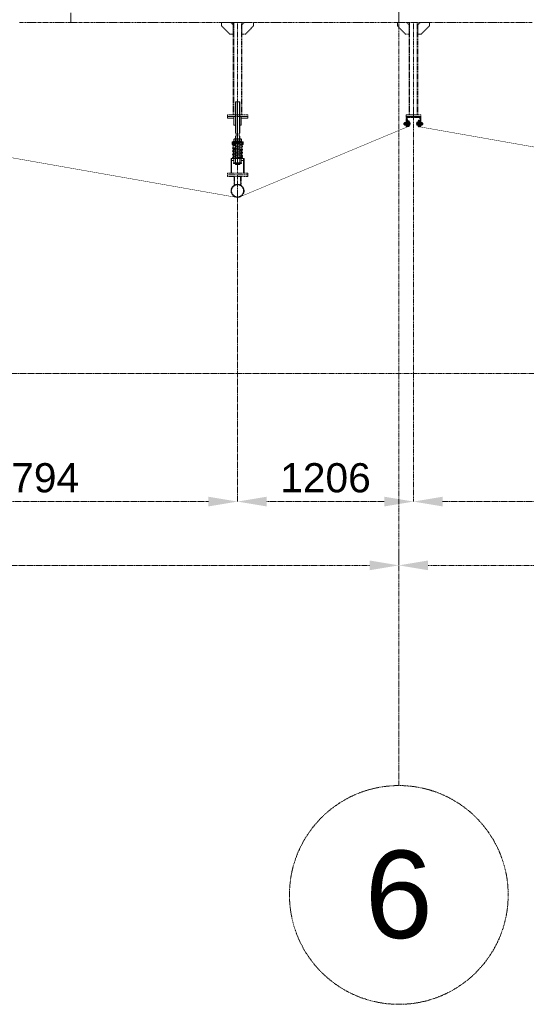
# Model space of a CAD drawing. Header units: millimetres. Extents: x -176817 to 571382, y -58489 to 156123.
# Tile 183 of 256: x 153811 to 157285, y -32271 to -25519. Entities that reach past the tile are written whole.
import ezdxf

# ---------------------------------------------------------------- set-up
doc = ezdxf.new("R2010")
doc.units = ezdxf.units.MM
doc.header["$LTSCALE"] = 0.2
for name, pattern in [('AM_ISO02W050', [7.5, 6, -1.5]), ('AM_ISO02W050x2', [3.75, 3, -0.75]), ('AM_ISO08W050', [18, 12, -1.5, 3, -1.5]), ('AM_ISO08W050x2', [9, 6, -0.75, 1.5, -0.75]), ('HIDDEN', [9.525, 6.35, -3.175])]:
    doc.linetypes.add(name, pattern=pattern)
doc.layers.get('Defpoints').update_dxf_attribs({"lineweight": 13})
for name, color, linetype, lineweight in [('-A Siatka', 30, 'Continuous', 35), ('-AAA Podkład', 252, 'Continuous', 13), ('-AAA Widok', 2, 'Continuous', 30), ('-AAA Wymiar', 1, 'Continuous', 18), ('AM_0N', 7, 'Continuous', 13), ('AM_3N', 6, 'AM_ISO02W050', 13), ('AM_4N', 3, 'Continuous', 13), ('AM_7N', 4, 'AM_ISO08W050', 13), ('AM_8', 1, 'Continuous', 13)]:
    doc.layers.add(name, color=color, linetype=linetype, lineweight=lineweight)
doc.styles.get("Standard").update_dxf_attribs({"font": 'arial.ttf'})
doc.dimstyles.new('STANDARD-100', dxfattribs={"dimscale": 100, "dimtxt": 2, "dimasz": 2, "dimexe": 0, "dimexo": 0, "dimgap": 0.6, "dimtad": 1, "dimdec": 0, "dimzin": 12, "dimdsep": 46, "dimtxsty": 'Standard', "dimcen": 1, "dimclrd": 256, "dimclre": 256, "dimclrt": 2, "dimadec": 0, "dimazin": 0, "dimtfac": 1, "dimtdec": 0, "dimtmove": 0, "dimatfit": 3, "dimfxl": 0, "dimtolj": 1, "dimtzin": 0, "dimarcsym": 0})

# ---------------------------------------------------------------- blocks, each defined once
blk = doc.blocks.new('*U1058')
at = {"layer": 'AM_0N'}
for p, q in [((5.7, -1), (-5.6, -1)), ((-5.6, -1), (-5.6, -1.6)), ((5.7, -1.6), (-5.6, -1.6)), ((-5.6, -1.6), (-2.4, -4.9)), ((-3, -6.3), (-2.4, -5.7)), ((3, -6.3), (-3, -6.3)), ((-3, -20.4), (-3, -6.3)), ((3, -20.4), (-3, -20.4)), ((-2.4, -21), (-3, -20.4)), ((2.4, -4.9), (-2.4, -4.9)), ((-2.4, -5.7), (-2.4, -4.9)), ((-2.4, -21), (2.4, -21)), ((5.7, -1.6), (2.4, -4.9)), ((2.4, -5.7), (2.4, -4.9)), ((3, -6.3), (2.4, -5.7)), ((2.4, -21), (3, -20.4)), ((3, -20.4), (3, -6.3)), ((5.7, -1.6), (5.7, -1))]:
    blk.add_line(p, q, dxfattribs=at)
at = {"layer": 'AM_3N', "linetype": 'AM_ISO02W050x2'}
for p, q in [((-3.4, -1), (0, -5.4)), ((-0.7, -4.4), (-0.7, -1)), ((0.7, -4.4), (-0.7, -4.4)), ((3.4, -1), (0, -5.4)), ((0.7, -4.4), (0.7, -1))]:
    blk.add_line(p, q, dxfattribs=at)
at = {"layer": 'AM_4N'}
for p, q in [((-2.4, -5.7), (-2.4, -6.3)), ((-2.4, -6.3), (-2.4, -21)), ((2.4, -5.7), (2.4, -6.3)), ((2.4, -6.3), (2.4, -21))]:
    blk.add_line(p, q, dxfattribs=at)
at = {"layer": 'AM_7N', "linetype": 'AM_ISO08W050x2'}
blk.add_line((0, 2), (0, -24), dxfattribs=at)
blk = doc.blocks.new('*U1059')
at = {"layer": 'AM_0N'}
for p, q in [((6, -12), (-6, -12)), ((-6, -12), (-6, -13.6)), ((-6, -13.6), (6, -13.6)), ((6, -13.6), (6, -12))]:
    blk.add_line(p, q, dxfattribs=at)
at = {"layer": 'AM_7N', "linetype": 'AM_ISO08W050x2'}
blk.add_line((0, -16.6), (0, -9), dxfattribs=at)
blk = doc.blocks.new('*U1060')
at = {"layer": 'AM_0N'}
for p, q in [((-5.8, -14.4), (-4.4, -13.6)), ((-5.8, -14.4), (-5.8, -18)), ((-5.8, -18), (-4.4, -18.8)), ((4.5, -13.6), (-4.4, -13.6)), ((4.5, -18.8), (-4.4, -18.8)), ((-2.9, -14.4), (-2.9, -18)), ((2.9, -14.4), (2.9, -18)), ((5.8, -14.4), (4.5, -13.6)), ((5.8, -18), (4.5, -18.8)), ((5.8, -14.4), (5.8, -18))]:
    blk.add_line(p, q, dxfattribs=at)
for centre, radius, start, end in [((-4.3, -16.5), 2.55, 55.56153, 115.56153), ((-4.3, -15.9), 2.55, 244.43847, 304.43847), ((0, -23.5), 9.54, 72.38303, 107.61697), ((0, -8.9), 9.54, 252.38303, 287.61697), ((4.3, -16.5), 2.55, 64.43847, 124.43847), ((4.3, -15.9), 2.55, 235.56153, 295.56153)]:
    blk.add_arc(centre, radius, start, end, dxfattribs=at)
at = {"layer": 'AM_7N', "linetype": 'AM_ISO08W050x2'}
blk.add_line((0, -10.6), (0, -21.8), dxfattribs=at)
blk = doc.blocks.new('okucie')
at = {"layer": 'AM_8'}
h = blk.add_hatch(dxfattribs=at)
h.set_pattern_fill('ANSI31', color=256, scale=0.5, style=0)
h.set_pattern_definition([(45, (-21727.3335, 85443.8012), (-1.122532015, 1.122532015), [])])
h.paths.add_polyline_path([(-3.5, -5), (-3.5, -3.8), (-6.3, -1), (-20, -1), (-20, -5)])
h.paths.add_polyline_path([(20, -5), (20, -1), (6.3, -1), (3.5, -3.8), (3.5, -5)])
h = blk.add_hatch(dxfattribs=at)
h.set_pattern_fill('ANSI31', color=256, scale=0.5, angle=90, style=0)
h.set_pattern_definition([(135, (-21776.6445, 85446.8), (-1.122532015, -1.122532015), [])])
h.paths.add_polyline_path([(-3.5, -8), (-20, -8), (-20, -12), (-3.5, -12)])
h.paths.add_polyline_path([(20, -8), (3.5, -8), (3.5, -12), (6, -12), (20, -12)])
at = {"layer": '-AAA Widok'}
for p, q in [((-3.5, -3.8, 0), (3.5, -3.8, 0)), ((-3.5, -12, 0), (-3.5, -8)), ((3.5, -12, 0), (3.5, -8))]:
    blk.add_line(p, q, dxfattribs=at)
for points in [[(-20, -5), (20, -5), (20, -1), (-20, -1)], [(-20, -12), (20, -12), (20, -8), (-20, -8)]]:
    blk.add_lwpolyline(points, close=True, dxfattribs=at)
at = {"layer": '-AAA Widok', "elevation": 0}
blk.add_lwpolyline([(-20, -5), (20, -5), (20, -1), (-20, -1)], close=True, dxfattribs=at)
for points in [[(-6.3, -1), (-3.5, -3.8), (-3.5, -5)], [(6.3, -1), (3.5, -3.8), (3.5, -5)]]:
    blk.add_lwpolyline(points, dxfattribs=at)
at = {"layer": '-AAA Wymiar'}
for p, q in [((-20, -8), (-20, -5)), ((20, -8), (20, -5))]:
    blk.add_line(p, q, dxfattribs=at)
at = {"layer": 'AM_0N'}
for name in ['*U1058', '*U1059', '*U1060']:
    blk.add_blockref(name, (0, 0), dxfattribs=at)
blk = doc.blocks.new('*U1065')
at = {"layer": 'AM_0N'}
for p, q in [((-33, 4.1), (-32.1, 5)), ((-33, 4.1), (-33, -4.1)), ((-2.5, 5), (-32.1, 5)), ((-32.1, 5), (-32.1, -5)), ((-2.5, 5), (-2.5, -5)), ((-2.5, 5), (-1.6, 4.6)), ((2, 4.6), (-1.6, 4.6)), ((2, 4.6), (2, 7.7)), ((2.6, 7.7), (2, 7.7)), ((2, -4.6), (2, 4.6)), ((7.6, 9.8), (2.6, 9.8)), ((2.6, 9.8), (2.6, 7.7)), ((2.6, 7.7), (2.6, -7.7)), ((7.6, 4.9), (2.6, 4.9)), ((7.6, 9.8), (8.4, 8.5)), ((8.4, -8.5), (8.4, 8.5)), ((-32.1, -5), (-33, -4.1)), ((-2.5, -5), (-32.1, -5)), ((-2.5, -5), (-1.6, -4.6)), ((2, -4.6), (-1.6, -4.6)), ((2, -7.7), (2, -4.6)), ((2.6, -7.7), (2, -7.7)), ((7.6, -4.9), (2.6, -4.9)), ((2.6, -7.7), (2.6, -9.8)), ((7.6, -9.8), (2.6, -9.8)), ((7.6, -9.8), (8.4, -8.5))]:
    blk.add_line(p, q, dxfattribs=at)
for centre, radius, start, end in [((4.1, 7.4), 4.34, 325.55313, 25.55313), ((-7.8, 0), 16.2, 342.38753, 17.61247), ((4.1, -7.4), 4.34, 334.44687, 34.44687)]:
    blk.add_arc(centre, radius, start, end, dxfattribs=at)
at = {"layer": 'AM_4N'}
for p, q in [((-2.5, 4.1), (-33, 4.1)), ((-2.5, 4.1), (-1.6, 4.6)), ((-2.5, -4.1), (-33, -4.1)), ((-2.5, -4.1), (-1.6, -4.6))]:
    blk.add_line(p, q, dxfattribs=at)
at = {"layer": 'AM_7N', "linetype": 'AM_ISO08W050x2'}
blk.add_line((11.4, 0), (-36, 0), dxfattribs=at)
blk = doc.blocks.new('*U1066')
at = {"layer": 'AM_0N'}
for p, q in [((-20, 10), (-20, -10)), ((-18, 10), (-20, 10)), ((-18, -10), (-18, 10)), ((-20, -10), (-18, -10))]:
    blk.add_line(p, q, dxfattribs=at)
at = {"layer": 'AM_7N', "linetype": 'AM_ISO08W050x2'}
blk.add_line((-15, 0), (-23, 0), dxfattribs=at)
blk = doc.blocks.new('*U1067')
at = {"layer": 'AM_0N'}
for p, q in [((-27.3, 9.2), (-28.4, 7.3)), ((-28.4, -7.3), (-28.4, 7.3)), ((-21.1, 9.2), (-27.3, 9.2)), ((-21.1, 4.6), (-27.3, 4.6)), ((-21.1, 9.2), (-20, 7.3)), ((-20, -7.3), (-20, 7.3)), ((-27.3, -9.2), (-28.4, -7.3)), ((-21.1, -4.6), (-27.3, -4.6)), ((-21.1, -9.2), (-27.3, -9.2)), ((-21.1, -9.2), (-20, -7.3))]:
    blk.add_line(p, q, dxfattribs=at)
for centre, radius, start, end in [((-23.9, 6.9), 4.08, 154.43847, 214.43847), ((-12.7, 0), 15.3, 162.38303, 197.61697), ((-24.5, 6.9), 4.08, 325.56153, 25.56153), ((-35.7, 0), 15.3, 342.38303, 17.61697), ((-23.9, -6.9), 4.08, 145.56153, 205.56153), ((-24.5, -6.9), 4.08, 334.43847, 34.43847)]:
    blk.add_arc(centre, radius, start, end, dxfattribs=at)
at = {"layer": 'AM_7N', "linetype": 'AM_ISO08W050x2'}
blk.add_line((-17, 0), (-31.4, 0), dxfattribs=at)
blk = doc.blocks.new('*U1068')
at = {"layer": 'AM_0N'}
for p, q in [((0, 10), (0, -10)), ((2, 10), (0, 10)), ((2, -10), (2, 10)), ((0, -10), (2, -10))]:
    blk.add_line(p, q, dxfattribs=at)
at = {"layer": 'AM_7N', "linetype": 'AM_ISO08W050x2'}
blk.add_line((5, 0), (-3, 0), dxfattribs=at)
blk = doc.blocks.new('Okucie+śruba')
at = {"layer": '-AAA Widok', "color": 42, "xscale": -1, "rotation": 90}
blk.add_blockref('okucie', (-12, 0), dxfattribs=at)
at = {"layer": 'AM_0N', "color": 42}
for name in ['*U1065', '*U1067', '*U1066', '*U1068']:
    blk.add_blockref(name, (0, 0), dxfattribs=at)
blk = doc.blocks.new('Profil rev.B')
at = {"layer": '-A Siatka', "linetype": 'HIDDEN', "const_width": 3, "elevation": 0}
for points in [[(12789.1, 1112.9), (12789.1, 1062.9), (15541, 577.3, 0.143564), (15555.3, 578.9), (16714.1, 1062.9), (16714.1, 1112.9)], [(16789.1, 1112.9), (16789.1, 1062.9), (19541, 577.3, 0.143564), (19555.3, 578.9), (20714.1, 1062.9), (20714.1, 1112.9)]]:
    blk.add_lwpolyline(points, format="xyb", dxfattribs=at)
at = {"layer": '-AAA Wymiar'}
blk.add_blockref('Okucie+śruba', (16719.6, 1082.9, 0), dxfattribs=at)
at = {"layer": '-AAA Wymiar', "xscale": -1}
blk.add_blockref('Okucie+śruba', (16783.6, 1082.9, 0), dxfattribs=at)
blk = doc.blocks.new('*D874')
at = {"layer": '-AAA Podkład', "linetype": 'HIDDEN', "lineweight": -2, "ltscale": 5, "transparency": 16777216}
for p, q in [((26350, -46781.6), (26350, -46944.7)), ((17350, -46868.5), (17350, -46944.7)), ((26150, -46944.7), (17550, -46944.7))]:
    blk.add_line(p, q, dxfattribs=at)
at = {"layer": '-AAA Podkład', "linetype": 'HIDDEN', "ltscale": 5, "transparency": 16777216}
for points in [[(17550, -46911.4), (17550, -46978.1), (17350, -46944.7)], [(26150, -46911.4), (26150, -46978.1), (26350, -46944.7)]]:
    blk.add_solid(points, dxfattribs=at)
at = {"layer": 'Defpoints', "color": 0, "linetype": 'HIDDEN', "ltscale": 5, "transparency": 16777216}
for p in [(26350, -46781.6), (17350, -46868.5), (17350, -46944.7)]:
    blk.add_point(p, dxfattribs=at)
at = {"layer": '-AAA Podkład', "color": 2, "linetype": 'HIDDEN', "ltscale": 5, "transparency": 16777216, "insert": (21850, -46782.6), "char_height": 200, "attachment_point": 5}
blk.add_mtext('\\A1;9000', dxfattribs=at)
blk = doc.blocks.new('*D875')
at = {"layer": '-AAA Podkład', "linetype": 'HIDDEN', "lineweight": -2, "ltscale": 5, "transparency": 16777216}
for p, q in [((8350, -46773.5), (8350, -46944.7)), ((17350, -46868.5), (17350, -46944.7)), ((17150, -46944.7), (8550, -46944.7))]:
    blk.add_line(p, q, dxfattribs=at)
at = {"layer": '-AAA Podkład', "linetype": 'HIDDEN', "ltscale": 5, "transparency": 16777216}
for points in [[(8550, -46911.4), (8550, -46978.1), (8350, -46944.7)], [(17150, -46911.4), (17150, -46978.1), (17350, -46944.7)]]:
    blk.add_solid(points, dxfattribs=at)
at = {"layer": 'Defpoints', "color": 0, "linetype": 'HIDDEN', "ltscale": 5, "transparency": 16777216}
for p in [(8350, -46773.5), (17350, -46868.5), (8350, -46944.7)]:
    blk.add_point(p, dxfattribs=at)
at = {"layer": '-AAA Podkład', "color": 2, "linetype": 'HIDDEN', "ltscale": 5, "transparency": 16777216, "insert": (12850, -46782.6), "char_height": 200, "attachment_point": 5}
blk.add_mtext('\\A1;9000', dxfattribs=at)
blk = doc.blocks.new('*D885')
at = {"layer": '-AAA Podkład', "linetype": 'HIDDEN', "lineweight": -2, "ltscale": 5, "transparency": 16777216}
for p, q in [((17450, -43837.8), (17450, -46507.2)), ((20244, -44338.9), (20244, -46507.2)), ((20044, -46507.2), (17650, -46507.2))]:
    blk.add_line(p, q, dxfattribs=at)
at = {"layer": '-AAA Podkład', "linetype": 'HIDDEN', "ltscale": 5, "transparency": 16777216}
for points in [[(17650, -46473.9), (17650, -46540.5), (17450, -46507.2)], [(20044, -46473.9), (20044, -46540.5), (20244, -46507.2)]]:
    blk.add_solid(points, dxfattribs=at)
at = {"layer": 'Defpoints', "color": 0, "linetype": 'HIDDEN', "ltscale": 5, "transparency": 16777216}
for p in [(17450, -43837.8, 0), (20244, -44338.9, 0), (17450, -46507.2)]:
    blk.add_point(p, dxfattribs=at)
at = {"layer": '-AAA Podkład', "color": 2, "linetype": 'HIDDEN', "ltscale": 5, "transparency": 16777216, "insert": (18847, -46345.1), "char_height": 200, "attachment_point": 5}
blk.add_mtext('\\A1;2794', dxfattribs=at)
blk = doc.blocks.new('*D886')
at = {"layer": '-AAA Podkład', "linetype": 'HIDDEN', "lineweight": -2, "ltscale": 5, "transparency": 16777216}
for p, q in [((17450, -43837.8), (17450, -46507.2)), ((16244, -44379.1), (16244, -46507.2)), ((17250, -46507.2), (16444, -46507.2))]:
    blk.add_line(p, q, dxfattribs=at)
at = {"layer": '-AAA Podkład', "linetype": 'HIDDEN', "ltscale": 5, "transparency": 16777216}
for points in [[(16444, -46473.9), (16444, -46540.5), (16244, -46507.2)], [(17250, -46473.9), (17250, -46540.5), (17450, -46507.2)]]:
    blk.add_solid(points, dxfattribs=at)
at = {"layer": 'Defpoints', "color": 0, "linetype": 'HIDDEN', "ltscale": 5, "transparency": 16777216}
for p in [(17450, -43837.8, 0), (16244, -44379.1, 0), (16244, -46507.2)]:
    blk.add_point(p, dxfattribs=at)
at = {"layer": '-AAA Podkład', "color": 2, "linetype": 'HIDDEN', "ltscale": 5, "transparency": 16777216, "insert": (16847, -46345.1), "char_height": 200, "attachment_point": 5}
blk.add_mtext('\\A1;1206', dxfattribs=at)
blk = doc.blocks.new('*D887')
at = {"layer": '-AAA Podkład', "linetype": 'HIDDEN', "lineweight": -2, "ltscale": 5, "transparency": 16777216}
for p, q in [((13450, -43858.4), (13450, -46507.2)), ((16244, -44379.1), (16244, -46507.2)), ((16044, -46507.2), (13650, -46507.2))]:
    blk.add_line(p, q, dxfattribs=at)
at = {"layer": '-AAA Podkład', "linetype": 'HIDDEN', "ltscale": 5, "transparency": 16777216}
for points in [[(13650, -46473.9), (13650, -46540.5), (13450, -46507.2)], [(16044, -46473.9), (16044, -46540.5), (16244, -46507.2)]]:
    blk.add_solid(points, dxfattribs=at)
at = {"layer": 'Defpoints', "color": 0, "linetype": 'HIDDEN', "ltscale": 5, "transparency": 16777216}
for p in [(13450, -43858.4, 0), (16244, -44379.1, 0), (13450, -46507.2)]:
    blk.add_point(p, dxfattribs=at)
at = {"layer": '-AAA Podkład', "color": 2, "linetype": 'HIDDEN', "ltscale": 5, "transparency": 16777216, "insert": (14847, -46345.1), "char_height": 200, "attachment_point": 5}
blk.add_mtext('\\A1;2794', dxfattribs=at)
blk = doc.blocks.new('*U1083')
at = {"layer": 'AM_0N'}
for p, q in [((-28, 230.6), (28, 230.6)), ((-28, 226.6), (-28, 230.6)), ((28, 226.6), (-28, 226.6)), ((28, 230.6), (28, 226.6))]:
    blk.add_line(p, q, dxfattribs=at)
at = {"layer": 'AM_7N', "linetype": 'AM_ISO08W050x2'}
blk.add_line((0, 233.6), (0, 223.6), dxfattribs=at)
blk = doc.blocks.new('*U1084')
at = {"layer": 'AM_0N'}
for p, q in [((33.8, 222.6), (-33, 222.6)), ((29.3, 219.8), (-30.7, 209)), ((-2.7, 214.1), (-30.3, 215.9)), ((-29.7, 215.9), (30.3, 219.9)), ((-29.3, 201.1), (30.7, 211.9)), ((30.7, 198.2), (-7.4, 205.1)), ((30, 219.9), (30.3, 219.9)), ((-30.7, 201.1), (7.4, 194.3)), ((29.3, 198.2), (-30.7, 187.4)), ((-30.7, 179.5), (7.4, 172.7)), ((29.3, 176.6), (-30.7, 165.8)), ((-30.7, 157.9), (7.4, 151.1)), ((29.3, 155), (-30.7, 144.2)), ((-30.7, 136.3), (7.4, 129.5)), ((-29.3, 179.5), (30.7, 190.3)), ((-29.3, 157.9), (30.7, 168.7)), ((-29.3, 136.3), (30.7, 147.1)), ((30.7, 176.6), (-7.4, 183.5)), ((30.7, 155), (-7.4, 161.9)), ((30.7, 133.4), (-7.4, 140.3)), ((-33.8, 112), (33, 112)), ((29.3, 133.4), (-30.7, 122.6)), ((29.7, 118.7), (-30.3, 114.7)), ((-30, 114.7), (-30.3, 114.7)), ((-29.3, 114.7), (30.7, 125.5)), ((2.7, 120.5), (30.3, 118.7))]:
    blk.add_line(p, q, dxfattribs=at)
for centre, start, end in [((-30, 219.9), 138.01806, 273.82255), ((-30, 205.1), 100.20335, 280.20335), ((30, 215.9), 280.20335, 100.20335), ((30, 223.9), 273.82255, 340.52878), ((-30, 183.5), 100.20335, 280.20335), ((-30, 161.9), 100.20335, 280.20335), ((-30, 140.3), 100.20335, 280.20335), ((30, 194.3), 280.20335, 100.20335), ((30, 172.7), 280.20335, 100.20335), ((30, 151.1), 280.20335, 100.20335), ((-30, 118.7), 100.20335, 280.20335), ((-30, 110.7), 93.82255, 160.52878), ((30, 129.5), 280.20335, 100.20335), ((30, 114.7), 318.01806, 93.82255)]:
    blk.add_arc(centre, 4, start, end, dxfattribs=at)
at = {"layer": 'AM_7N', "linetype": 'AM_ISO08W050x2'}
for p, q in [((-30, 109), (-30, 225.6)), ((0, 109), (0, 225.6)), ((30, 109), (30, 225.6))]:
    blk.add_line(p, q, dxfattribs=at)
blk = doc.blocks.new('*U1085')
at = {"layer": 'AM_0N'}
for p, q in [((-28, 82), (28, 82)), ((-28, 78), (-28, 82)), ((28, 78), (-28, 78)), ((28, 82), (28, 78))]:
    blk.add_line(p, q, dxfattribs=at)
at = {"layer": 'AM_7N', "linetype": 'AM_ISO08W050x2'}
blk.add_line((0, 85), (0, 75), dxfattribs=at)
blk = doc.blocks.new('*U1086')
at = {"layer": 'AM_0N'}
for p, q in [((-26.6, 242.6), (-21.4, 245.6)), ((-26.6, 242.6), (-26.6, 233.6)), ((-26.6, 233.6), (-21.4, 230.6)), ((21.3, 245.6), (-21.4, 245.6)), ((21.3, 230.6), (-21.4, 230.6)), ((-13.3, 242.6), (-13.3, 233.6)), ((13.3, 242.6), (13.3, 233.6)), ((26.6, 242.6), (21.3, 245.6)), ((26.6, 233.6), (21.3, 230.6)), ((26.6, 242.6), (26.6, 233.6))]:
    blk.add_line(p, q, dxfattribs=at)
for centre, radius, start, end in [((-19.9, 232.9), 11.7, 55.56153, 115.56153), ((-19.9, 243.3), 11.7, 244.43847, 304.43847), ((0, 200.7), 43.9, 72.38303, 107.61697), ((0, 275.4), 43.9, 252.38303, 287.61697), ((19.9, 232.9), 11.7, 64.43847, 124.43847), ((19.9, 243.3), 11.7, 235.56153, 295.56153)]:
    blk.add_arc(centre, radius, start, end, dxfattribs=at)
at = {"layer": 'AM_7N', "linetype": 'AM_ISO08W050x2'}
blk.add_line((0, 248.6), (0, 227.6), dxfattribs=at)
blk = doc.blocks.new('A$C09B41FFC')
at = {"layer": '-AAA Podkład', "color": 7}
for p, q in [((-13, 500), (-13, 284.6)), ((0, 500), (0, 70)), ((13, 500), (13, 284.6)), ((-16, 222.6), (-16, 226.6)), ((-15, 222.6), (15, 222.6)), ((-15, 214.6), (15, 214.6)), ((-13, 264.6), (-13, 214.6)), ((13, 264.6), (13, 214.6)), ((16, 222.6), (16, 226.6)), ((-16.2, 172.6), (-15, 172.6)), ((-15.2, 171.6), (-15, 171.6)), ((15, 172.6), (16.2, 172.6)), ((15, 171.6), (15.2, 171.6)), ((-16.2, 82), (-15, 82)), ((-16.2, 82), (-15, 82)), ((-15.2, 83), (-15, 83)), ((16.2, 82, 0), (15, 82, 0)), ((21.2, 82), (20, 82))]:
    blk.add_line(p, q, dxfattribs=at)
for points in [[(15, 284.6), (15, 498), (13, 500), (-13, 500), (-15, 498), (-15, 284.6)], [(-15, 264.6), (-10.5, 264.6), (-10.5, 284.6), (-15, 284.6)], [(15, 264.6), (10.5, 264.6), (10.5, 284.6), (15, 284.6)], [(-15, 226.6), (-38.1, 226.6), (-38.1, 222.6), (-15, 222.6)], [(-15, 222.6), (-38.1, 222.6), (-38.1, 207.6), (-15, 207.6)], [(-15, 264.6), (-15, 72), (-13, 70), (13, 70), (15, 72), (15, 264.6)], [(15, 226.6), (38.1, 226.6), (38.1, 222.6), (15, 222.6)], [(15, 222.6), (38.1, 222.6), (38.1, 207.6), (15, 207.6)], [(-25, 112), (-41.2, 112), (-41.2, 98), (-25, 98)], [(25, 98), (41.3, 98), (41.3, 112), (25, 112)]]:
    blk.add_lwpolyline(points, dxfattribs=at)
at = {"layer": '-AAA Podkład', "color": 7, "elevation": 0}
for points in [[(-25, 400), (-70, 400), (-70, 388), (-25, 388)], [(25, 388), (70, 388), (70, 400), (25, 400)], [(-44.4, 12), (-44.4, 112), (-41.2, 112), (-41.2, 12)], [(44.5, 12), (44.5, 112), (41.3, 112), (41.3, 12)]]:
    blk.add_lwpolyline(points, dxfattribs=at)
for points in [[(-25, 340), (-25, 400), (-14.2, 400), (-13.2, 399), (-13.2, 341), (-14.2, 340)], [(25, 340), (25, 400), (14.2, 400), (13.2, 399), (13.2, 341), (14.2, 340)]]:
    blk.add_lwpolyline(points, close=True, dxfattribs=at)
at = {"layer": '-AAA Podkład', "color": 7}
for points in [[(-38.1, 207.6), (-35.2, 207.6), (-35.2, 222.6), (-38.1, 222.6)], [(38.1, 207.6), (35.2, 207.6), (35.2, 222.6), (38.1, 222.6)], [(-25, 172.6), (-25, 82), (-16.2, 82), (-15.2, 83), (-15.2, 171.6), (-16.2, 172.6)], [(25, 172.6), (25, 82), (16.2, 82), (15.2, 83), (15.2, 171.6), (16.2, 172.6)]]:
    blk.add_lwpolyline(points, close=True, dxfattribs=at)
blk.add_circle((-30, 118.7), 4, dxfattribs=at)
for points in [[(-25, 112), (-25, 113), (-26, 112)], [(25, 112), (25, 113), (26, 112)]]:
    blk.add_solid(points, dxfattribs=at)
for name in ['*U1084', '*U1083', '*U1086', '*U1085']:
    blk.add_blockref(name, (0, 0), dxfattribs=at)
blk = doc.blocks.new('Podkład rev.B')
at = {"layer": '-AAA Podkład', "linetype": 'HIDDEN', "ltscale": 5}
h = blk.add_hatch(dxfattribs=at)
h.set_pattern_fill('ANSI32', color=256)
h.set_pattern_definition([(45, (-33909.764, -48412.105), (-6.7351921, 6.7351921), []), (45, (-33905.274, -48412.105), (-6.7351921, 6.7351921), [])])
h.paths.add_polyline_path([(17400, -43866), (17450, -43866), (17450, -43867.9, -0.414214), (17444.9, -43873), (17407, -43873), (17407, -43930.9, -0.414214), (17401.9, -43936), (17400, -43936)])
h.paths.add_polyline_path([(17450, -43867.9), (17450, -43866), (17500, -43866), (17500, -43936), (17498.1, -43936, -0.414214), (17493, -43930.9), (17493, -43873), (17455.1, -43873, -0.414214)])
for p, q in [((17350, 2544.3, 0), (17350, -48454.9, 0)), ((16244, -43221, 0), (16244, -43854, 0)), ((17450, -43221, 0), (17450, -43854)), ((17450, -43221, 0), (17450, -43854)), ((16244, -44254, 0), (16244, -43878, 0)), ((16219.9, -44338.7, 0), (16219.9, -44278)), ((16223.9, -44336.4, 0), (16223.9, -44278)), ((16244, -44420.4, 0), (16244, -44266)), ((16264.2, -44336.4, 0), (16264.2, -44278)), ((16268.2, -44338.7, 0), (16268.2, -44278))]:
    blk.add_line(p, q, dxfattribs=at)
at = {"layer": '-AAA Podkład', "linetype": 'HIDDEN', "ltscale": 5, "elevation": 0}
for points in [[(36922.7, -38239.2), (-1301.7, -38239.2), (-1301.7, -45629.3), (36922.7, -45629.3)], [(16214, -43301), (16190, -43301), (16134, -43245), (16134, -43221), (16198, -43221), (16214, -43237)], [(16274, -43854), (16214, -43854), (16214, -43221), (16274, -43221)], [(16274, -43301), (16298, -43301), (16354, -43245), (16354, -43221), (16290, -43221), (16274, -43237)], [(17420, -43301), (17396, -43301), (17340, -43245), (17340, -43221), (17404, -43221), (17420, -43237)], [(17480, -43854), (17420, -43854), (17420, -43221), (17480, -43221)], [(17480, -43301), (17504, -43301), (17560, -43245), (17560, -43221), (17496, -43221), (17480, -43237)], [(16314, -43866), (16174, -43866), (16174, -43854), (16314, -43854)], [(17500, -43866), (17400, -43866), (17400, -43854), (17500, -43854)], [(16314, -44254), (16174, -44254), (16174, -44266), (16314, -44266)], [(16314, -44278), (16174, -44278), (16174, -44266), (16314, -44266)]]:
    blk.add_lwpolyline(points, close=True, dxfattribs=at)
at = {"layer": '-AAA Podkład', "linetype": 'HIDDEN', "ltscale": 5}
for points in [[(15100, -43221), (15100, -43156)], [(14748.4, -43221), (14818.8, -43221), (14889.1, -43221), (14959.4, -43221), (15029.7, -43221), (15100, -43221)], [(17350, -43221), (17350, -43156)], [(15100, -43156), (15100, -43221), (15170.3, -43221), (15240.6, -43221), (15310.9, -43221), (15381.3, -43221), (15451.6, -43221), (15521.9, -43221), (15592.2, -43221), (15662.5, -43221), (15732.8, -43221), (15803.1, -43221), (15873.4, -43221), (15943.8, -43221), (16014.1, -43221), (16084.4, -43221), (16149.7, -43221), (16220, -43221), (16300.3, -43221), (16370.6, -43221), (16435.9, -43221), (16506.3, -43221), (16576.6, -43221), (16646.9, -43221), (16717.2, -43221), (16787.5, -43221), (16857.8, -43221), (16928.1, -43221), (16998.4, -43221), (17068.8, -43221), (17139.1, -43221), (17209.4, -43221), (17279.7, -43221), (17350, -43221)], [(17350, -43156), (17350, -43221), (17420.3, -43221), (17490.6, -43221), (17560.9, -43221), (17631.3, -43221), (17701.6, -43221), (17771.9, -43221), (17842.2, -43221), (17912.5, -43221), (17982.8, -43221), (18053.1, -43221), (18123.4, -43221), (18193.8, -43221), (18264.1, -43221)]]:
    blk.add_lwpolyline(points, dxfattribs=at)
at = {"layer": '-AAA Podkład', "linetype": 'HIDDEN', "ltscale": 5, "elevation": 0}
for points in [[(16218, -43854), (16218, -43221)], [(16270, -43221), (16270, -43854)], [(17424, -43854), (17424, -43221)], [(17476, -43221), (17476, -43854)]]:
    blk.add_lwpolyline(points, dxfattribs=at)
for points in [[(17400, -43866), (17450, -43866), (17450, -43867.9, -0.414214), (17444.9, -43873), (17407, -43873), (17407, -43930.9, -0.414214), (17401.9, -43936), (17400, -43936)], [(17450, -43867.9), (17450, -43866), (17500, -43866), (17500, -43936), (17498.1, -43936, -0.414214), (17493, -43930.9), (17493, -43873), (17455.1, -43873, -0.414214)]]:
    blk.add_lwpolyline(points, format="xyb", close=True, dxfattribs=at)
at = {"layer": '-AAA Podkład', "linetype": 'HIDDEN', "ltscale": 5}
for centre, radius in [((16244, -44376, 0), 44.5), ((16244, -44376, 0), 41.2), ((17350, -49204.9, 0), 750)]:
    blk.add_circle(centre, radius, dxfattribs=at)
blk.add_blockref('A$C09B41FFC', (16244, -44266), dxfattribs=at)
at = {"layer": '-AAA Podkład', "linetype": 'HIDDEN', "ltscale": 5, "insert": (17350, -49204.9, 0), "char_height": 600, "attachment_point": 5}
blk.add_mtext('\\A1;6', dxfattribs=at)
at = {"layer": '-AAA Podkład', "linetype": 'HIDDEN', "ltscale": 5}
for base, p1, p2, picture, middle in [((13450, -46507.2, 0), (16244, -44379.1, 0), (13450, -43858.4, 0), '*D887', (14847, -46345.1, 0)), ((16244, -46507.2, 0), (17450, -43837.8, 0), (16244, -44379.1, 0), '*D886', (16847, -46345.1, 0)), ((17450, -46507.2, 0), (20244, -44338.9, 0), (17450, -43837.8, 0), '*D885', (18847, -46345.1, 0)), ((8350, -46944.7, 0), (17350, -46868.5, 0), (8350, -46773.5, 0), '*D875', (12850, -46782.6, 0)), ((17350, -46944.7, 0), (26350, -46781.6, 0), (17350, -46868.5, 0), '*D874', (21850, -46782.6, 0))]:
    dim = blk.add_linear_dim(base=base, p1=p1, p2=p2, dimstyle='STANDARD-100', dxfattribs=at)
    dim.commit()
    dim.dimension.update_dxf_attribs({"geometry": picture, "text_midpoint": middle})

msp = doc.modelspace()

# ---------------------------------------------------------------- block references
at = {"layer": '-AAA Widok'}
msp.add_blockref('Profil rev.B', (139759.1948, -27315.4403, 0), dxfattribs=at)
at = {"layer": '-AAA Wymiar'}
msp.add_blockref('Podkład rev.B', (139060.9118, 17683.4632, 0), dxfattribs=at)

doc.saveas('drawing.dxf')
